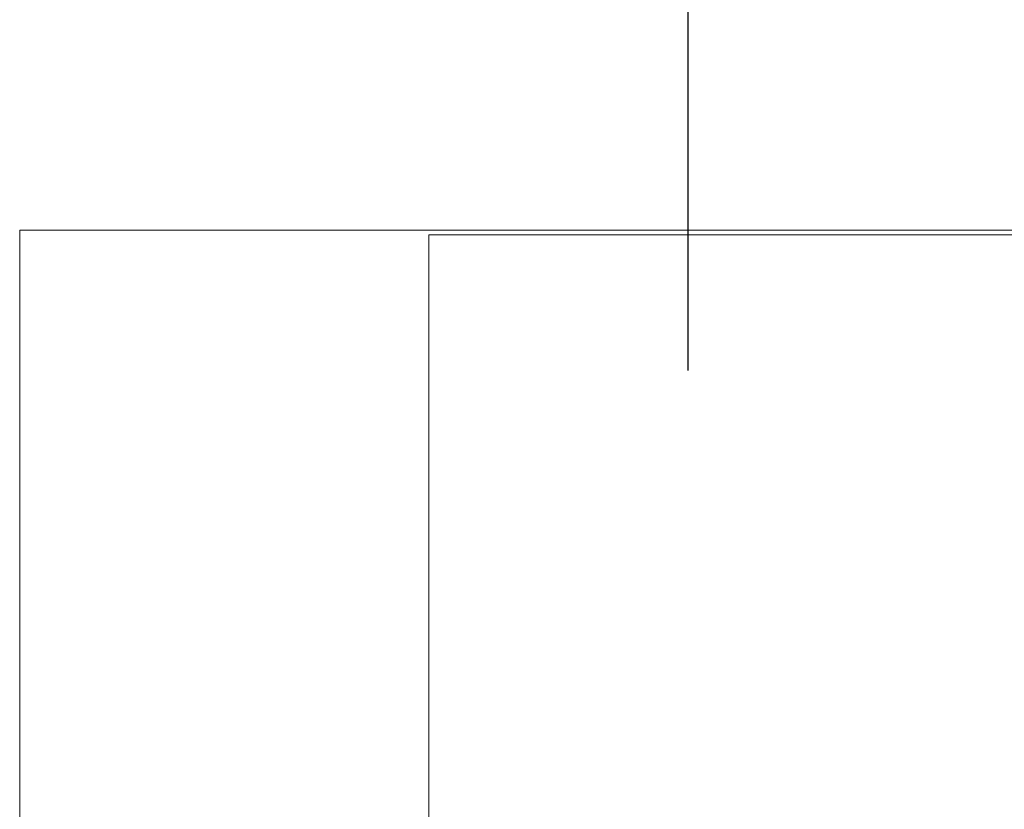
# Model space of a CAD drawing. Header units: millimetres. Extents: x -79464 to -76785, y -3788210 to -3782955.
# Tile 16 of 131: x -79464 to -78780, y -3784798 to -3784250. Entities that reach past the tile are written whole.
import ezdxf

# ---------------------------------------------------------------- set-up
doc = ezdxf.new("R2010")
doc.units = ezdxf.units.MM
doc.header["$LTSCALE"] = 8
doc.header["$MEASUREMENT"] = 0
for name, color, linetype in [('GRID', 7, 'Continuous'), ('SG GIS CADASTRAL', 7, 'Continuous'), ('VPM TEMPLATE', 7, 'Continuous')]:
    doc.layers.add(name, color=color, linetype=linetype)

msp = doc.modelspace()

# ---------------------------------------------------------------- linework, layer by layer
at = {"layer": 'GRID', "color": 7, "lineweight": 9}
for p, q in [((-77756.61, -3784395.83, -0.64), (-79463.93, -3784395.83, -0.64)), ((-79463.93, -3784395.83, -0.64), (-79463.93, -3785193.4, -0.64))]:
    msp.add_line(p, q, dxfattribs=at)
at = {"layer": 'GRID', "color": 9}
msp.add_lwpolyline([(-79000, -3783217.04), (-79000, -3784493.28)], dxfattribs=at)
at = {"layer": 'SG GIS CADASTRAL', "color": 7, "lineweight": 18}
msp.add_line((-79179.77, -3784399.11), (-78040.77, -3784399.11), dxfattribs=at)
at = {"layer": 'VPM TEMPLATE', "color": 7, "lineweight": 15}
msp.add_line((-79179.77, -3784399.11), (-79179.77, -3785190.11), dxfattribs=at)

doc.saveas('drawing.dxf')
